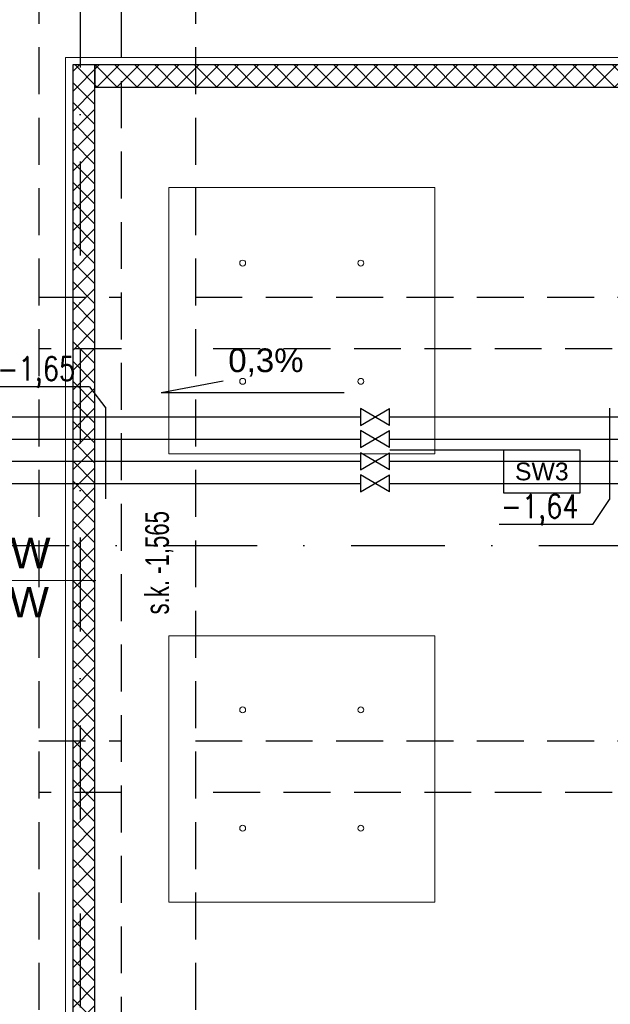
# Model space of a CAD drawing. Header units: centimetres. Extents: x -10702 to 24628, y -4437 to 19798.
# Tile 53 of 92: x 12219 to 12619, y 8890 to 9556. Entities that reach past the tile are written whole.
import ezdxf

# ---------------------------------------------------------------- set-up
doc = ezdxf.new("R2010")
doc.units = ezdxf.units.CM
for name, pattern in [('Kondygnacja  -0_5$0$HIDDEN', [9.525, 6.35, -3.175]), ('Kondygnacja  -0_5$0$HIDDEN2', [4.7625, 3.175, -1.5875]), ('Osie rzutów$0$DASHDOT2', [12.7, 6.35, -3.175, 0, -3.175])]:
    doc.linetypes.add(name, pattern=pattern)
for name, color, linetype, lineweight in [('bgde_opis ct 1', 7, 'Continuous', 20), ('bgde_rzędne wl ct', 7, 'Continuous', 25), ('KJP_CT_kk_powrót', 30, '04_CT_KOMF_POW', 25), ('KJP_CT_kk_zasil', 30, '04_CT_KOMF_ZAS', 25), ('KJP_WL_kk zasil', 150, '04_WL_KOMF_ZAS', 25), ('KJP_WL_kk_powr', 150, '04_WL_KOMF_POW', 25), ('Kondygnacja  -0_5$0$ARCH_WIDOK', 8, 'Continuous', 13), ('SU Lampy kwadratowe  -05$0$ARCH_SUFITY_PODWIESZANE', 8, 'Continuous', 9)]:
    doc.layers.add(name, color=color, linetype=linetype, lineweight=lineweight)
for name, color, linetype in [('KJP_ARMATURA', 2, 'Continuous'), ('Kondygnacja  -0_5$0$ARCH_GK', 8, 'Continuous'), ('Kondygnacja  -0_5$0$ARCH_INFO_OPISY_PRZEGRODY', 8, 'Continuous'), ('Kondygnacja  -0_5$0$ARCH_KONSTR_POWYŻEJ RZUTU', 8, 'Kondygnacja  -0_5$0$HIDDEN'), ('Kondygnacja  -0_5$0$ARCH_KONSTR_POWYŻEJ RZUTU_IST', 8, 'Kondygnacja  -0_5$0$HIDDEN2'), ('Kondygnacja -1$0$ARCH_GK', 8, 'Continuous'), ('Kondygnacja -1$0$ARCH_MUROWANE', 8, 'Continuous'), ('Osie rzutów$0$ARCH_INFO_OSIE_IST', 8, 'Osie rzutów$0$DASHDOT2'), ('Osie rzutów$0$ARCH_INFO_OSIE_OPISY_IST', 8, 'Continuous')]:
    doc.layers.add(name, color=color, linetype=linetype)
doc.styles.add('Arial', font='arial.ttf')
doc.styles.add('Kondygnacja  -0_5$0$Arial', font='arial.ttf')
doc.styles.add('Kondygnacja  -0_5$0$BIKTS', font='bikromsw.shx', dxfattribs={"width": 0.8})
doc.styles.add('st rom', font='Romans.shx', dxfattribs={"width": 0.8})
doc.linetypes.add('04_CT_KOMF_POW', pattern='A,100,-15,["CTKp",Standard,S=10,R=0,X=-10,Y=-5],-35', length=150)
doc.linetypes.add('04_CT_KOMF_ZAS', pattern='A,100,-15,["CTKz",Standard,S=10,R=0,X=-10,Y=-5],-35', length=150)
doc.linetypes.add('04_WL_KOMF_POW', pattern='A,100,-15,["WLKp",Standard,S=10,R=0,X=-10,Y=-5],-35', length=150)
doc.linetypes.add('04_WL_KOMF_ZAS', pattern='A,100,-15,["WLKz",Standard,S=10,R=0,X=-10,Y=-5],-35', length=150)

# ---------------------------------------------------------------- blocks, each defined once
blk = doc.blocks.new('Osie rzutów')
at = {"layer": 'Osie rzutów$0$ARCH_INFO_OSIE_IST', "ltscale": 10}
for p, q in [((12260, 12510), (12260, 4623.26)), ((4436.04, 9200), (15156.54, 9200))]:
    blk.add_line(p, q, dxfattribs=at)
blk = doc.blocks.new('SU Lampy kwadratowe  -05')
at = {"layer": 'SU Lampy kwadratowe  -05$0$ARCH_SUFITY_PODWIESZANE'}
for points in [[(12320, 9442), (12500, 9442), (12500, 9262), (12320, 9262)], [(12320, 9138.86), (12500, 9138.86), (12500, 8958.86), (12320, 8958.86)]]:
    blk.add_lwpolyline(points, close=True, dxfattribs=at)
for centre in [(12370, 9391), (12450, 9391), (12370, 9311), (12450, 9311), (12370, 9088.86), (12450, 9088.86), (12370, 9008.86), (12450, 9008.86)]:
    blk.add_circle(centre, 2, dxfattribs=at)
blk = doc.blocks.new('Kondygnacja  -0_5$0$konstrukcja istniejąca -0.5')
at = {"layer": 'Kondygnacja  -0_5$0$ARCH_KONSTR_POWYŻEJ RZUTU_IST', "ltscale": 10}
for points in [[(12232, 9775), (12232, 8625)], [(12288, 8625), (12288, 9775)], [(12338, 9775), (12338, 8625)], [(12232, 9367.89), (12288, 9367.89)], [(12338, 9367.89), (13382, 9367.89), (13382, 9332.89), (12338, 9332.89)], [(12288, 9332.89), (12232, 9332.89)], [(12232, 9067.89), (12288, 9067.89)], [(12338, 9067.89), (13382, 9067.89), (13382, 9032.89), (12338, 9032.89)], [(12288, 9032.89), (12232, 9032.89)]]:
    blk.add_lwpolyline(points, dxfattribs=at)
at = {"layer": 'Kondygnacja  -0_5$0$ARCH_KONSTR_POWYŻEJ RZUTU_IST', "style": 'Kondygnacja  -0_5$0$BIKTS', "width": 0.7}
blk.add_text('s.k. -1,565', height=16, rotation=90, dxfattribs=at).set_placement((12320.08, 9153.39))

msp = doc.modelspace()

# ---------------------------------------------------------------- hatches: boundary and pattern name
at = {"layer": 'Kondygnacja -1$0$ARCH_MUROWANE', "linetype": 'Continuous', "lineweight": -3}
h = msp.add_hatch(dxfattribs=at)
h.set_pattern_fill('ANSI37', color=256, scale=3, style=0)
h.paths.add_polyline_path([(12270, 9510), (13342.695, 9510), (13342.695, 9525), (12270, 9525)])
h.paths.add_polyline_path([(12270, 9525), (12255, 9525), (12255, 8635.5), (12270, 8635.5)])

# ---------------------------------------------------------------- linework, layer by layer
at = {"layer": 'bgde_opis ct 1'}
msp.add_line((12270.622, 9176.425), (12019.563, 9176.425), dxfattribs=at)
at = {"layer": 'bgde_rzędne wl ct'}
for p, q in [((12314.774, 9303.453), (12356.761, 9311.358)), ((12266.307, 9307.32), (12203.023, 9307.32)), ((12266.307, 9307.32), (12277.518, 9292.931)), ((12314.774, 9303.453), (12438.764, 9303.453)), ((12277.518, 9231.512), (12277.518, 9292.931)), ((12618.221, 9292.935), (12618.221, 9231.065)), ((12607.01, 9214.265), (12618.221, 9231.065)), ((12607.01, 9214.265), (12543.727, 9214.265))]:
    msp.add_line(p, q, dxfattribs=at)
at = {"layer": 'KJP_ARMATURA'}
for p, q in [((12469.306, 9281.224), (12449.854, 9292.742)), ((12449.854, 9281.224), (12469.306, 9292.742)), ((12469.306, 9266.224), (12449.854, 9277.742)), ((12449.854, 9266.224), (12469.306, 9277.742)), ((12469.306, 9251.224), (12449.854, 9262.742)), ((12449.854, 9251.224), (12469.306, 9262.742)), ((12469.306, 9236.224), (12449.854, 9247.742)), ((12449.854, 9236.224), (12469.306, 9247.742))]:
    msp.add_line(p, q, dxfattribs=at)
at = {"layer": 'KJP_ARMATURA', "ltscale": 2}
for p, q in [((12469.306, 9281.224), (12449.854, 9292.742)), ((12449.854, 9281.224), (12469.306, 9292.742)), ((12469.306, 9266.224), (12449.854, 9277.742)), ((12449.854, 9266.224), (12469.306, 9277.742)), ((12469.306, 9251.224), (12449.854, 9262.742)), ((12449.854, 9251.224), (12469.306, 9262.742)), ((12469.306, 9236.224), (12449.854, 9247.742)), ((12449.854, 9236.224), (12469.306, 9247.742))]:
    msp.add_line(p, q, dxfattribs=at)
at = {"layer": 'KJP_ARMATURA'}
for points in [[(12449.854, 9292.742), (12449.854, 9281.224)], [(12449.854, 9292.742), (12449.854, 9281.224)], [(12469.306, 9281.224), (12469.306, 9281.224), (12469.306, 9292.742)], [(12469.306, 9281.224), (12469.306, 9281.224), (12469.306, 9292.742)], [(12449.854, 9277.742), (12449.854, 9266.224)], [(12449.854, 9277.742), (12449.854, 9266.224)], [(12469.306, 9266.224), (12469.306, 9266.224), (12469.306, 9277.742)], [(12469.306, 9266.224), (12469.306, 9266.224), (12469.306, 9277.742)], [(12449.854, 9262.742), (12449.854, 9251.224)], [(12449.854, 9262.742), (12449.854, 9251.224)], [(12469.306, 9251.224), (12469.306, 9251.224), (12469.306, 9262.742)], [(12469.306, 9251.224), (12469.306, 9251.224), (12469.306, 9262.742)], [(12449.854, 9247.742), (12449.854, 9236.224)], [(12449.854, 9247.742), (12449.854, 9236.224)], [(12469.306, 9236.224), (12469.306, 9236.224), (12469.306, 9247.742)], [(12469.306, 9236.224), (12469.306, 9236.224), (12469.306, 9247.742)]]:
    msp.add_lwpolyline(points, dxfattribs=at)
at = {"layer": 'KJP_CT_kk_powrót'}
for p, q in [((10812.523, 9271.983), (12449.854, 9271.983)), ((12469.306, 9271.983), (12654.105, 9271.983))]:
    msp.add_line(p, q, dxfattribs=at)
at = {"layer": 'KJP_CT_kk_zasil'}
for p, q in [((10827.523, 9286.983), (12449.854, 9286.983)), ((12469.306, 9286.983), (12664.105, 9286.983))]:
    msp.add_line(p, q, dxfattribs=at)
at = {"layer": 'KJP_WL_kk zasil'}
for p, q in [((10797.523, 9256.983), (12449.854, 9256.983)), ((12469.306, 9256.983), (12644.105, 9256.983))]:
    msp.add_line(p, q, dxfattribs=at)
at = {"layer": 'KJP_WL_kk_powr'}
for p, q in [((10782.523, 9241.983), (12449.854, 9241.983)), ((12469.306, 9241.983), (12634.105, 9241.983))]:
    msp.add_line(p, q, dxfattribs=at)
at = {"layer": 'Kondygnacja  -0_5$0$ARCH_GK', "linetype": 'Continuous', "lineweight": -3}
for p, q in [((13342.695, 9525), (12493.5, 9525)), ((12508.5, 9510), (13342.695, 9510))]:
    msp.add_line(p, q, dxfattribs=at)
at = {"layer": 'Kondygnacja  -0_5$0$ARCH_INFO_OPISY_PRZEGRODY'}
msp.add_lwpolyline([(12546.465, 9264.403), (12469.52, 9264.403)], dxfattribs=at)
msp.add_lwpolyline([(12546.465, 9235.603), (12598.465, 9235.603), (12598.465, 9264.403), (12546.465, 9264.403), (12546.465, 9235.603)], close=True, dxfattribs=at)
at = {"layer": 'Kondygnacja  -0_5$0$ARCH_WIDOK'}
for points in [[(12250, 9510), (12250, 9510), (12250, 9530), (13342.695, 9530)], [(12250, 9514.017), (12250, 7435.5)]]:
    msp.add_lwpolyline(points, dxfattribs=at)
at = {"layer": 'Kondygnacja -1$0$ARCH_GK', "linetype": 'Continuous', "lineweight": -3}
msp.add_line((12270, 8635.5), (12270, 9510), dxfattribs=at)
msp.add_lwpolyline([(12270, 9525), (12255, 9525), (12255, 8635.5), (12270, 8635.5), (12270, 9525)], dxfattribs=at)
msp.add_lwpolyline([(12270, 9510), (13342.695, 9510), (13342.695, 9525), (12270, 9525)], close=True, dxfattribs=at)

# ---------------------------------------------------------------- block references
at = {"layer": 'Kondygnacja  -0_5$0$ARCH_KONSTR_POWYŻEJ RZUTU'}
msp.add_blockref('Kondygnacja  -0_5$0$konstrukcja istniejąca -0.5', (0, 0), dxfattribs=at)
at = {"layer": 'Osie rzutów$0$ARCH_INFO_OSIE_OPISY_IST'}
msp.add_blockref('Osie rzutów', (0, 0), dxfattribs=at)
at = {"layer": 'SU Lampy kwadratowe  -05$0$ARCH_SUFITY_PODWIESZANE'}
msp.add_blockref('SU Lampy kwadratowe  -05', (0, 0), dxfattribs=at)

# ---------------------------------------------------------------- texts
at = {"layer": 'bgde_opis ct 1', "color": 2, "style": 'Arial'}
for s, p in [('wl DN32-8,4kW', (12040.297, 9184.673, -23680.159)), ('ct DN20-3,0kW', (12044.015, 9151.43, -23680.159))]:
    msp.add_text(s, height=20.58297, dxfattribs=at).set_placement(p)
at = {"layer": 'bgde_rzędne wl ct', "char_height": 16, "attachment_point": 1}
for s, insert, width, style in [('-1,65', (12204.016, 9327.606), 55.86916, 'st rom'), ('0,3%', (12360.286, 9333.264, 6365.1), 531.5734, 'Arial'), ('-1,64 ', (12544.72, 9234.551, 300), 55.86916, 'st rom')]:
    msp.add_mtext(s, dxfattribs=dict(at, insert=insert, width=width, style=style))
at = {"layer": 'Kondygnacja  -0_5$0$ARCH_INFO_OPISY_PRZEGRODY', "insert": (12572.465, 9250.003), "char_height": 12, "width": 52, "attachment_point": 5, "style": 'Kondygnacja  -0_5$0$Arial'}
msp.add_mtext('SW3', dxfattribs=at)

doc.saveas('drawing.dxf')
